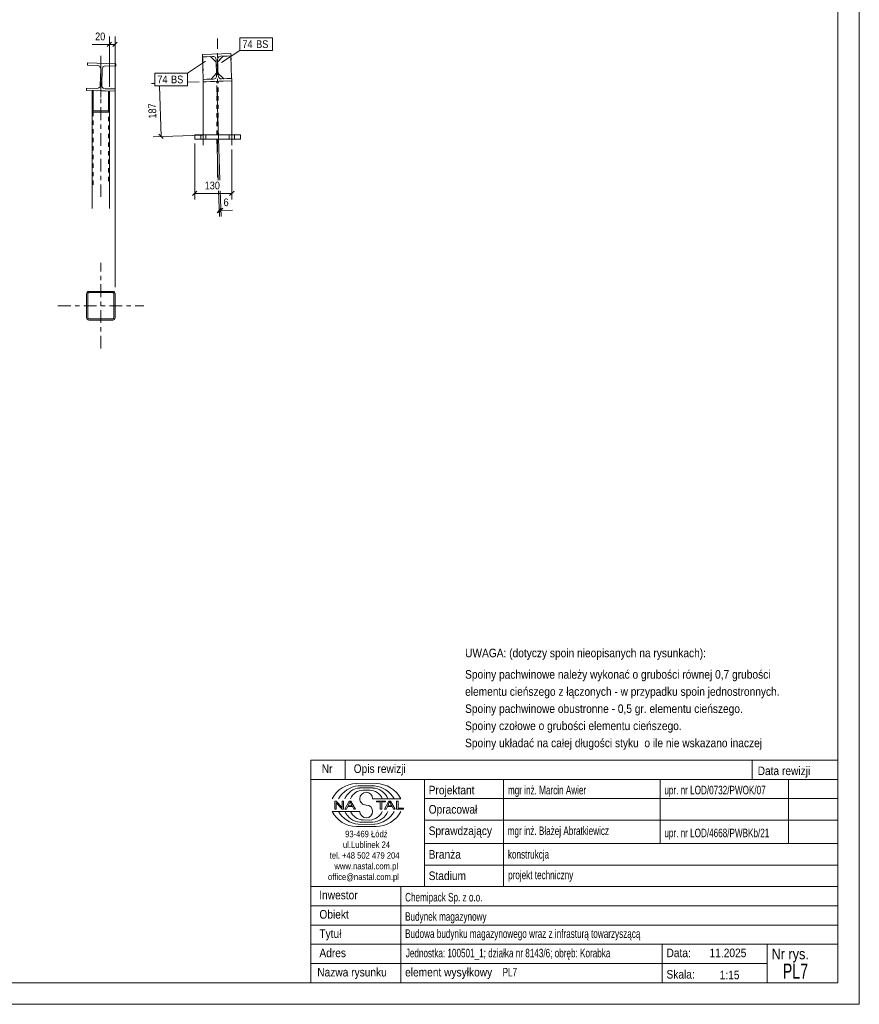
# Model space of a CAD drawing. Header units: millimetres. Extents: x 0 to 914, y 0 to 420.
# Tile 10 of 11: x 718 to 914, y 0 to 230. Entities that reach past the tile are written whole.
import ezdxf

# ---------------------------------------------------------------- set-up
doc = ezdxf.new("R2010")
doc.units = ezdxf.units.MM
for name, pattern in [('XKITLINE00', [0]), ('XKITLINE01', [4, 1, -1, 1, -1]), ('XKITLINE03', [6, 3, -1, 1, -1])]:
    doc.linetypes.add(name, pattern=pattern)
for name, color, linetype, lineweight in [('Arkusz rysunku', 3, 'Continuous', 0), ('Element', 2, 'Continuous', 0), ('Inny typ obiektu', 7, 'Continuous', 0), ('Wymiar', 4, 'Continuous', 0), ('Znak elementu', 2, 'Continuous', 0), ('Śruba', 3, 'Continuous', 0)]:
    doc.layers.add(name, color=color, linetype=linetype, lineweight=lineweight)
doc.styles.add('ARIAL', font='ARIAL.TTF')

msp = doc.modelspace()

# ---------------------------------------------------------------- linework, layer by layer
at = {"layer": 'Arkusz rysunku', "linetype": 'XKITLINE00', "lineweight": 0}
for p, q in [((914, 0), (914, 420)), ((909, 5), (909, 415)), ((5, 5), (909, 5)), ((0, 0), (914, 0))]:
    msp.add_line(p, q, dxfattribs=at)
at = {"layer": 'Element', "linetype": 'XKITLINE03', "lineweight": 0}
for p, q in [((764.23, 192.97), (764.23, 225.41)), ((736.99, 211.64), (736.99, 221.35)), ((736.99, 221.35), (736.99, 188.49)), ((764.13, 218.61), (764.13, 218.61)), ((737.09, 216.4), (737.09, 216.4)), ((736.99, 153.04), (736.99, 173.04)), ((726.99, 163.04), (746.99, 163.04))]:
    msp.add_line(p, q, dxfattribs=at)
at = {"layer": 'Element', "linetype": 'XKITLINE00', "lineweight": 0}
for p, q in [((760.69, 221.71), (767.36, 221.92)), ((760.69, 221.71), (767.36, 221.92)), ((760.71, 221.17), (760.69, 221.71)), ((760.71, 221.17), (760.69, 221.71)), ((763.08, 221.25), (760.71, 221.17)), ((763.08, 221.25), (760.71, 221.17)), ((760.75, 221.14), (762.55, 221.2)), ((760.75, 221.14), (760.91, 215.88)), ((762.55, 221.2), (763.92, 219.91)), ((763.08, 221.25), (763.39, 221.2)), ((763.08, 221.25), (763.39, 221.2)), ((763.83, 220.78), (763.9, 220.47)), ((763.83, 220.78), (763.9, 220.47)), ((764.24, 220.48), (764.29, 220.79)), ((764.24, 220.48), (764.29, 220.79)), ((764.25, 219.92), (765.54, 221.29)), ((764.71, 221.24), (765.01, 221.31)), ((764.71, 221.24), (765.01, 221.31)), ((767.38, 221.38), (765.01, 221.31)), ((767.38, 221.38), (765.01, 221.31)), ((765.54, 221.29), (767.34, 221.35)), ((767.34, 221.35), (767.51, 216.08)), ((767.36, 221.92), (767.38, 221.38)), ((767.36, 221.92), (767.38, 221.38)), ((733.84, 219.17), (733.86, 219.7)), ((733.84, 219.17), (733.86, 219.7)), ((736.21, 219.09), (733.84, 219.17)), ((736.21, 219.09), (733.84, 219.17)), ((733.86, 219.7), (740.52, 219.49)), ((733.86, 219.7), (740.52, 219.49)), ((736.21, 219.09), (736.51, 219.02)), ((736.21, 219.09), (736.51, 219.02)), ((736.93, 218.58), (736.98, 218.27)), ((736.93, 218.58), (736.98, 218.27)), ((737.32, 218.26), (737.39, 218.56)), ((737.32, 218.26), (737.39, 218.56)), ((737.83, 218.98), (738.14, 219.03)), ((737.83, 218.98), (738.14, 219.03)), ((740.51, 218.96), (738.14, 219.03)), ((740.51, 218.96), (738.14, 219.03)), ((740.52, 219.49), (740.51, 218.96)), ((740.52, 219.49), (740.51, 218.96)), ((764.02, 216.74), (763.9, 220.47)), ((764.02, 216.74), (763.9, 220.47)), ((764.35, 216.75), (764.24, 220.48)), ((764.35, 216.75), (764.24, 220.48)), ((736.87, 214.54), (736.98, 218.27)), ((736.87, 214.54), (736.98, 218.27)), ((737.2, 214.53), (737.32, 218.26)), ((737.2, 214.53), (737.32, 218.26)), ((762.71, 215.93), (764, 217.31)), ((764.02, 216.74), (763.97, 216.43)), ((764.02, 216.74), (763.97, 216.43)), ((765.71, 216.03), (764.33, 217.32)), ((764.42, 216.45), (764.35, 216.75)), ((764.42, 216.45), (764.35, 216.75)), ((765.18, 215.98), (764.87, 216.03)), ((765.18, 215.98), (764.87, 216.03)), ((765.18, 215.98), (767.54, 216.05)), ((765.18, 215.98), (767.54, 216.05)), ((767.51, 216.08), (765.71, 216.03)), ((767.54, 216.05), (767.56, 215.52)), ((767.54, 216.05), (767.56, 215.52)), ((733.66, 213.3), (733.68, 213.84)), ((733.66, 213.3), (733.68, 213.84)), ((733.68, 213.84), (736.04, 213.76)), ((733.68, 213.84), (736.04, 213.76)), ((736.35, 213.81), (736.04, 213.76)), ((736.35, 213.81), (736.04, 213.76)), ((736.87, 214.54), (736.8, 214.23)), ((736.87, 214.54), (736.8, 214.23)), ((737.25, 214.22), (737.2, 214.53)), ((737.25, 214.22), (737.2, 214.53)), ((737.97, 213.7), (737.67, 213.77)), ((737.97, 213.7), (737.67, 213.77)), ((760.88, 215.84), (763.24, 215.92)), ((760.88, 215.84), (763.24, 215.92)), ((760.9, 215.31), (760.88, 215.84)), ((760.9, 215.31), (760.88, 215.84)), ((760.89, 215.31), (760.9, 215.31)), ((760.89, 215.31), (760.89, 202.97)), ((767.56, 215.52), (760.9, 215.31)), ((767.56, 215.52), (760.9, 215.31)), ((760.91, 215.88), (762.71, 215.93)), ((763.55, 215.99), (763.24, 215.92)), ((763.55, 215.99), (763.24, 215.92)), ((767.56, 215.52), (767.56, 215.52)), ((767.56, 202.97), (767.56, 215.52)), ((740.32, 213.09), (733.66, 213.3)), ((740.32, 213.09), (733.66, 213.3)), ((734.99, 208.88), (734.99, 213.26)), ((734.99, 213.26), (735.19, 213.26)), ((734.99, 208.88), (734.99, 213.26)), ((734.99, 213.26), (735.19, 213.26)), ((735.19, 213.26), (735.19, 208.88)), ((735.19, 208.88), (735.19, 213.26)), ((737.97, 213.7), (740.34, 213.63)), ((737.97, 213.7), (740.34, 213.63)), ((738.79, 213.14), (738.79, 208.88)), ((738.79, 213.14), (738.99, 213.14)), ((738.99, 213.14), (738.79, 213.14)), ((738.79, 208.88), (738.79, 213.14)), ((738.99, 208.88), (738.99, 213.14)), ((738.99, 208.88), (738.99, 213.14)), ((740.34, 213.63), (740.32, 213.09)), ((740.34, 213.63), (740.32, 213.09)), ((734.99, 208.88), (735.02, 208.61)), ((734.99, 208.88), (735.02, 208.61)), ((734.99, 208.88), (734.99, 185.72)), ((735.21, 208.75), (735.19, 208.88)), ((735.21, 208.75), (735.19, 208.88)), ((735.25, 208.63), (735.21, 208.75)), ((735.25, 208.63), (735.21, 208.75)), ((735.24, 208.24), (735.39, 208.19)), ((735.24, 208.24), (735.39, 208.19)), ((735.31, 208.56), (735.25, 208.63)), ((735.31, 208.56), (735.25, 208.63)), ((735.39, 208.53), (735.31, 208.56)), ((735.39, 208.53), (735.31, 208.56)), ((735.39, 208.53), (738.59, 208.53)), ((735.39, 208.53), (738.59, 208.53)), ((735.39, 208.19), (738.59, 208.19)), ((735.39, 208.19), (738.59, 208.19)), ((738.67, 208.56), (738.59, 208.53)), ((738.67, 208.56), (738.59, 208.53)), ((738.59, 208.19), (738.74, 208.24)), ((738.59, 208.19), (738.74, 208.24)), ((738.73, 208.63), (738.67, 208.56)), ((738.73, 208.63), (738.67, 208.56)), ((738.78, 208.75), (738.73, 208.63)), ((738.78, 208.75), (738.73, 208.63)), ((738.79, 208.88), (738.78, 208.75)), ((738.79, 208.88), (738.78, 208.75)), ((738.96, 208.61), (738.99, 208.88)), ((738.96, 208.61), (738.99, 208.88)), ((738.99, 208.88), (738.99, 185.72)), ((769.56, 202.97), (758.89, 202.97)), ((758.89, 202.97), (758.89, 201.9)), ((769.56, 201.9), (769.56, 202.97)), ((758.89, 201.9), (769.56, 201.9)), ((733.7, 166.04), (733.66, 165.84)), ((733.7, 166.04), (733.66, 165.84)), ((733.66, 160.24), (733.66, 165.84)), ((733.66, 160.24), (733.66, 165.84)), ((733.93, 165.84), (733.95, 165.94)), ((733.93, 165.84), (733.95, 165.94)), ((733.93, 160.24), (733.93, 165.84)), ((733.93, 160.24), (733.93, 165.84)), ((733.95, 165.94), (734.01, 166.03)), ((733.95, 165.94), (734.01, 166.03)), ((734.19, 166.37), (733.99, 166.33)), ((734.19, 166.37), (733.99, 166.33)), ((734.01, 166.03), (734.09, 166.08)), ((734.01, 166.03), (734.09, 166.08)), ((734.09, 166.08), (734.19, 166.1)), ((734.09, 166.08), (734.19, 166.1)), ((734.19, 166.37), (739.79, 166.37)), ((734.19, 166.37), (739.79, 166.37)), ((734.19, 166.1), (739.79, 166.1)), ((734.19, 166.1), (739.79, 166.1)), ((740, 166.33), (739.79, 166.37)), ((740, 166.33), (739.79, 166.37)), ((739.79, 166.1), (739.9, 166.08)), ((739.79, 166.1), (739.9, 166.08)), ((739.9, 166.08), (739.98, 166.03)), ((739.9, 166.08), (739.98, 166.03)), ((739.98, 166.03), (740.04, 165.94)), ((739.98, 166.03), (740.04, 165.94)), ((740.04, 165.94), (740.06, 165.84)), ((740.04, 165.94), (740.06, 165.84)), ((740.06, 160.24), (740.06, 165.84)), ((740.06, 160.24), (740.06, 165.84)), ((740.33, 165.84), (740.29, 166.04)), ((740.33, 165.84), (740.29, 166.04)), ((740.33, 160.24), (740.33, 165.84)), ((740.33, 160.24), (740.33, 165.84)), ((733.66, 160.24), (733.7, 160.03)), ((733.66, 160.24), (733.7, 160.03)), ((733.95, 160.13), (733.93, 160.24)), ((733.95, 160.13), (733.93, 160.24)), ((734.01, 160.05), (733.95, 160.13)), ((734.01, 160.05), (733.95, 160.13)), ((733.99, 159.74), (734.19, 159.7)), ((733.99, 159.74), (734.19, 159.7)), ((734.09, 159.99), (734.01, 160.05)), ((734.09, 159.99), (734.01, 160.05)), ((734.19, 159.97), (734.09, 159.99)), ((734.19, 159.97), (734.09, 159.99)), ((734.19, 159.97), (739.79, 159.97)), ((734.19, 159.97), (739.79, 159.97)), ((734.19, 159.7), (739.79, 159.7)), ((734.19, 159.7), (739.79, 159.7)), ((739.9, 159.99), (739.79, 159.97)), ((739.9, 159.99), (739.79, 159.97)), ((739.79, 159.7), (740, 159.74)), ((739.79, 159.7), (740, 159.74)), ((739.98, 160.05), (739.9, 159.99)), ((739.98, 160.05), (739.9, 159.99)), ((740.04, 160.13), (739.98, 160.05)), ((740.04, 160.13), (739.98, 160.05)), ((740.06, 160.24), (740.04, 160.13)), ((740.06, 160.24), (740.04, 160.13)), ((740.29, 160.03), (740.33, 160.24)), ((740.29, 160.03), (740.33, 160.24))]:
    msp.add_line(p, q, dxfattribs=at)
at = {"layer": 'Element', "linetype": 'XKITLINE01', "lineweight": 0}
for p, q in [((760.75, 221.14), (762.55, 221.2)), ((760.91, 215.88), (760.75, 221.14)), ((762.55, 221.2), (763.92, 219.91)), ((764.25, 219.92), (765.54, 221.29)), ((765.54, 221.29), (767.34, 221.35)), ((767.34, 221.35), (767.51, 216.08)), ((763.92, 219.91), (764, 217.31)), ((763.92, 219.91), (764, 217.31)), ((764.33, 217.32), (764.25, 219.92)), ((764.33, 217.32), (764.25, 219.92)), ((764, 217.31), (762.71, 215.93)), ((765.71, 216.03), (764.33, 217.32)), ((767.51, 216.08), (765.71, 216.03)), ((767.56, 215.52), (760.89, 215.31)), ((762.71, 215.93), (760.91, 215.88)), ((764.06, 202.97), (764.06, 215.41)), ((764.39, 202.97), (764.39, 215.42)), ((734.99, 213.26), (738.99, 213.14)), ((734.99, 213.26), (734.99, 208.88)), ((735.19, 213.26), (738.79, 213.14)), ((735.19, 191.25), (735.19, 213.26)), ((738.79, 213.14), (738.79, 191.25)), ((738.99, 213.14), (738.99, 208.88)), ((767.56, 202.97), (760.89, 202.97))]:
    msp.add_line(p, q, dxfattribs=at)
at = {"layer": 'Element', "linetype": 'XKITLINE00', "lineweight": 0}
for centre, radius, start, end in [((763.1, 220.45), 0.8, 24.2982, 69.2982), ((763.1, 220.45), 0.8, 24.2982, 69.2982), ((765.03, 220.51), 0.8, 114.2982, 159.2982), ((765.03, 220.51), 0.8, 114.2982, 159.2982), ((736.18, 218.29), 0.8, 20.7018, 65.7018), ((736.18, 218.29), 0.8, 20.7018, 65.7018), ((738.12, 218.23), 0.8, 110.7018, 155.7018), ((738.12, 218.23), 0.8, 110.7018, 155.7018), ((763.22, 216.72), 0.8, 294.2982, 339.2982), ((763.22, 216.72), 0.8, 294.2982, 339.2982), ((765.15, 216.78), 0.8, 204.2982, 249.2982), ((765.15, 216.78), 0.8, 204.2982, 249.2982), ((736.07, 214.56), 0.8, 290.7018, 335.7018), ((736.07, 214.56), 0.8, 290.7018, 335.7018), ((738, 214.5), 0.8, 200.7018, 245.7018), ((738, 214.5), 0.8, 200.7018, 245.7018), ((735.65, 208.73), 0.639, 190.3091, 229.8271), ((735.65, 208.73), 0.639, 190.3091, 229.8271), ((738.33, 208.73), 0.639, 310.1722, 349.6901), ((738.33, 208.73), 0.639, 310.1722, 349.6901), ((734.19, 165.84), 0.533, 112.5, 157.5), ((734.19, 165.84), 0.533, 112.5, 157.5), ((739.79, 165.84), 0.533, 22.5, 67.5), ((739.79, 165.84), 0.533, 22.5, 67.5), ((734.19, 160.24), 0.533, 202.5, 247.5), ((734.19, 160.24), 0.533, 202.5, 247.5), ((739.79, 160.24), 0.533, 292.5, 337.5), ((739.79, 160.24), 0.533, 292.5, 337.5)]:
    msp.add_arc(centre, radius, start, end, dxfattribs=at)
at = {"layer": 'Inny typ obiektu', "linetype": 'XKITLINE00', "lineweight": 0}
for p, q in [((786, 57), (786, 52.5)), ((786, 57), (909, 57)), ((794, 57), (794, 52.5)), ((889, 57), (889, 52.5)), ((909, 57), (909, 52.5)), ((909, 52.5), (786, 52.5)), ((786, 5), (786, 52.5)), ((786, 52.5), (909, 52.5)), ((796.62, 51.49), (801.23, 51.5)), ((797.07, 50.99), (800.86, 51)), ((812.5, 52.5), (812.5, 27.5)), ((831, 27.5), (831, 52.5)), ((867.5, 52.5), (867.5, 37.5)), ((897.5, 52.5), (897.5, 37.5)), ((909, 52.5), (909, 5)), ((797.46, 50.49), (800.45, 50.49)), ((798.2, 49.98), (799.73, 49.99)), ((791.93, 47.44), (791.57, 47.44)), ((791.57, 47.44), (791.57, 45.56)), ((791.9, 47.04), (793.29, 45.56)), ((791.9, 45.56), (791.9, 47.04)), ((793.31, 45.96), (791.93, 47.44)), ((793.65, 47.44), (793.31, 47.44)), ((793.31, 47.44), (793.31, 45.96)), ((793.65, 45.56), (793.65, 47.44)), ((794.96, 47.44), (793.94, 45.56)), ((794.31, 45.56), (794.61, 46.13)), ((794.61, 46.13), (795.71, 46.13)), ((794.71, 46.33), (795.14, 47.24)), ((795.6, 46.33), (794.71, 46.33)), ((795.33, 47.44), (794.96, 47.44)), ((795.14, 47.24), (795.6, 46.33)), ((796.41, 45.56), (795.33, 47.44)), ((795.71, 46.13), (796.02, 45.56)), ((800.42, 47.99), (806.98, 47.99)), ((803.43, 47.44), (801.34, 47.44)), ((801.34, 47.44), (801.34, 47.22)), ((801.34, 47.22), (802.21, 47.22)), ((802.21, 47.22), (802.21, 45.56)), ((802.56, 45.56), (802.56, 47.22)), ((802.56, 47.22), (803.43, 47.22)), ((804.21, 47.44), (803.2, 45.56)), ((803.43, 47.22), (803.43, 47.44)), ((803.57, 45.56), (803.86, 46.13)), ((803.86, 46.13), (804.96, 46.13)), ((803.96, 46.33), (804.39, 47.24)), ((804.86, 46.33), (803.96, 46.33)), ((804.59, 47.44), (804.21, 47.44)), ((804.4, 47.24), (804.39, 47.24)), ((804.4, 47.24), (804.86, 46.33)), ((805.67, 45.56), (804.59, 47.44)), ((804.96, 46.13), (805.27, 45.56)), ((806.36, 47.44), (806.01, 47.44)), ((806.01, 47.44), (806.01, 45.56)), ((806.36, 45.78), (806.36, 47.44)), ((812.5, 48), (909, 48)), ((797.43, 45.01), (791, 45.01)), ((791.57, 45.56), (791.9, 45.56)), ((793.29, 45.56), (793.65, 45.56)), ((793.94, 45.56), (794.31, 45.56)), ((796.02, 45.56), (796.41, 45.56)), ((802.21, 45.56), (802.56, 45.56)), ((803.2, 45.56), (803.57, 45.56)), ((805.27, 45.56), (805.67, 45.56)), ((806.01, 45.56), (807.66, 45.56)), ((807.66, 45.78), (806.36, 45.78)), ((807.66, 45.56), (807.66, 45.78)), ((796.62, 41.51), (801.23, 41.5)), ((797.07, 42.01), (800.86, 42)), ((797.46, 42.51), (800.45, 42.51)), ((798.2, 43.02), (799.73, 43.01)), ((812.5, 43), (909, 43)), ((812.5, 37.5), (909, 37.5)), ((812.5, 32.5), (909, 32.5)), ((786, 27.5), (909, 27.5)), ((807, 5), (807, 27.5)), ((786, 23), (909, 23)), ((786, 18.5), (909, 18.5)), ((786, 14), (909, 14)), ((868, 5), (868, 14)), ((892.5, 5), (892.5, 14)), ((786, 9.5), (892.5, 9.5)), ((786, 5), (909, 5))]:
    msp.add_line(p, q, dxfattribs=at)
for centre, radius, start, end in [((796.72, 45.08), 6.42, 90.8317, 153.0136), ((797.67, 45), 6.02, 95.7347, 150.2266), ((800.24, 44.98), 6.04, 29.8256, 84.1252), ((801.25, 45.07), 6.43, 27.0191, 90.199), ((797.7, 46.42), 4.07, 93.3428, 157.3393), ((798.33, 46.6), 3.38, 92.229, 155.8008), ((798.92, 47.99), 1.49, 0.0741, 179.9259), ((799.59, 46.6), 3.39, 24.2351, 87.5913), ((800.22, 46.41), 4.08, 22.7023, 86.7527), ((798.92, 47.99), 1.49, 179.9259, 270), ((798.92, 45), 1.49, 0.0741, 90), ((796.72, 47.92), 6.42, 206.9864, 269.1683), ((797.67, 48), 6.02, 209.7734, 264.2653), ((797.7, 46.58), 4.07, 202.6607, 266.6572), ((798.33, 46.4), 3.38, 204.1992, 267.771), ((798.92, 45.01), 1.49, 180.0741, 359.9259), ((799.59, 46.4), 3.39, 272.4087, 335.7649), ((800.22, 46.59), 4.08, 273.2473, 337.2977), ((800.24, 48.02), 6.04, 275.8748, 330.1744), ((801.25, 47.93), 6.43, 269.801, 332.9809)]:
    msp.add_arc(centre, radius, start, end, dxfattribs=at)
at = {"layer": 'Wymiar', "linetype": 'XKITLINE00', "lineweight": 0}
for p, q in [((738.99, 214.14), (738.99, 225.9)), ((740.33, 167.37), (740.33, 225.9)), ((738.99, 224.04), (734.97, 224.04)), ((738.99, 224.04), (734.97, 224.04)), ((739.5, 224.55), (738.48, 223.53)), ((738.99, 224.04), (740.33, 224.04)), ((740.84, 224.55), (739.82, 223.53)), ((749.57, 214.95), (748.8, 214.93)), ((751.05, 202.56), (750.68, 214.36)), ((759.9, 215.28), (757.18, 215.19)), ((764.09, 214.41), (764.78, 192.37)), ((763.06, 202.94), (749.19, 202.5)), ((750.52, 203.05), (751.57, 202.07)), ((758.89, 200.9), (758.89, 187.81)), ((764.09, 201.97), (764.39, 192.37)), ((767.56, 199.5), (767.56, 187.81)), ((759.4, 189.76), (758.39, 188.74)), ((758.89, 189.25), (767.56, 189.25)), ((764.47, 189.85), (764.66, 183.84)), ((764.86, 189.85), (765.05, 183.85)), ((768.07, 189.76), (767.05, 188.74)), ((765.11, 185.8), (764.12, 184.75)), ((765.5, 185.81), (764.51, 184.76)), ((764.62, 185.27), (765.01, 185.29)), ((765.01, 185.29), (767.69, 185.37)), ((765.01, 185.29), (767.69, 185.37))]:
    msp.add_line(p, q, dxfattribs=at)
at = {"layer": 'Znak elementu', "linetype": 'XKITLINE00', "lineweight": 0}
for p, q in [((769.42, 225.59), (777.03, 225.59)), ((769.42, 222.59), (769.42, 225.59)), ((777.03, 222.59), (777.03, 225.59)), ((765.17, 219.85), (769.42, 222.59)), ((769.42, 222.59), (777.03, 222.59)), ((761.42, 220.1), (757.18, 217.36)), ((749.57, 217.36), (757.18, 217.36)), ((749.57, 214.36), (749.57, 217.36)), ((757.18, 214.36), (757.18, 217.36)), ((749.57, 214.36), (757.18, 214.36))]:
    msp.add_line(p, q, dxfattribs=at)
at = {"layer": 'Śruba', "linetype": 'XKITLINE00', "lineweight": 0}
for p, q in [((760.29, 201.9), (760.29, 202.97)), ((760.89, 200.5), (760.89, 204.37)), ((761.49, 201.9), (761.49, 202.97)), ((766.96, 201.9), (766.96, 202.97)), ((767.56, 200.5), (767.56, 204.37)), ((768.16, 201.9), (768.16, 202.97))]:
    msp.add_line(p, q, dxfattribs=at)

# ---------------------------------------------------------------- texts
at = {"layer": 'Inny typ obiektu', "style": 'ARIAL'}
for s, height, width, p in [('UWAGA: (dotyczy spoin nieopisanych na rysunkach):', 2, 0.85, (822, 81)), ('Spoiny pachwinowe należy wykonać o grubości równej 0,7 grubości', 2, 0.85, (822, 76)), ('elementu cieńszego z łączonych - w przypadku spoin jednostronnych.', 2, 0.85, (822, 72)), ('Spoiny pachwinowe obustronne - 0,5 gr. elementu cieńszego.', 2, 0.85, (822, 68)), ('Spoiny czołowe o grubości elementu cieńszego.', 2, 0.85, (822, 64)), ('Spoiny układać na całej długości styku  o ile nie wskazano inaczej', 2, 0.85, (822, 60)), ('Nr', 2, 0.85, (788.54, 54)), ('Opis rewizji', 2, 0.85, (796, 54)), ('Data rewizji', 2, 0.85, (890.28, 53.5)), ('Projektant', 2, 0.85, (813.5, 49)), ('mgr inż. Marcin Awier', 2, 0.68, (832, 49)), ('upr. nr LOD/0732/PWOK/07', 2, 0.68, (868.5, 49)), ('Opracował', 2, 0.85, (813.5, 44.5)), ('Sprawdzający', 2, 0.85, (813.5, 39.5)), ('mgr inż. Błażej Abratkiewicz', 2, 0.68, (831.94, 39.5)), ('93-469 Łódź', 1.5, 0.85, (794, 39)), ('upr. nr LOD/4668/PWBKb/21', 2, 0.68, (868.5, 39)), ('ul.Lublinek 24', 1.5, 0.85, (793.5, 36.5)), ('tel. +48 502 479 204', 1.5, 0.85, (790.41, 34)), ('Branża', 2, 0.85, (813.5, 34)), ('konstrukcja', 2, 0.68, (832, 34)), ('www.nastal.com.pl', 1.5, 0.85, (791.5, 31.5)), ('office@nastal.com.pl', 1.5, 0.85, (790, 29)), ('Stadium', 2, 0.85, (813.5, 29)), ('projekt techniczny', 2, 0.68, (832.04, 29.19)), ('Inwestor', 2, 0.85, (787.96, 24.5)), ('Chemipack Sp. z o.o.', 2, 0.68, (808, 24)), ('Obiekt', 2, 0.85, (788, 20)), ('Budynek magazynowy', 2, 0.68, (808, 19.5)), ('Tytuł', 2, 0.85, (788, 15.5)), ('Budowa budynku magazynowego wraz z infrasturą towarzyszącą', 2, 0.68, (808, 15.5)), ('Adres', 2, 0.85, (788, 11)), ('Jednostka: 100501_1; działka nr 8143/6; obręb: Korabka', 2, 0.68, (808.16, 10.96)), ('Data:', 2, 0.85, (869, 11)), ('11.2025', 2, 0.85, (879.06, 11)), ('Nr rys.', 2.5, 0.85, (893.5, 10.5)), ('PL7', 3.5, 0.68, (896.14, 6)), ('Nazwa rysunku', 2, 0.85, (787.5, 6.5)), ('element wysyłkowy', 2, 0.85, (808, 6.5)), ('PL7', 2, 0.68, (830.75, 6.5)), ('Skala:', 2, 0.85, (869, 6)), ('1:15', 2, 0.85, (881.42, 5.85))]:
    msp.add_text(s, height=height, dxfattribs=dict(at, width=width)).set_placement(p)
at = {"layer": 'Wymiar', "style": 'ARIAL', "width": 0.85}
for s, p in [('20', (735.65, 225)), ('130', (761.22, 190.21))]:
    msp.add_text(s, height=1.8, dxfattribs=at).set_placement(p)
for s, rotation, p in [('187', 91.7993, (749.96, 206.74)), ('6', 1.7991, (765.65, 186.27))]:
    msp.add_text(s, height=1.8, rotation=rotation, dxfattribs=at).set_placement(p)
at = {"layer": 'Znak elementu', "style": 'ARIAL', "width": 0.85}
for s, p in [('74', (770.02, 223.19)), ('BS', (773.23, 223.19)), ('74', (750.17, 214.96)), ('BS', (753.38, 214.96))]:
    msp.add_text(s, height=1.8, dxfattribs=at).set_placement(p)

doc.saveas('drawing.dxf')
